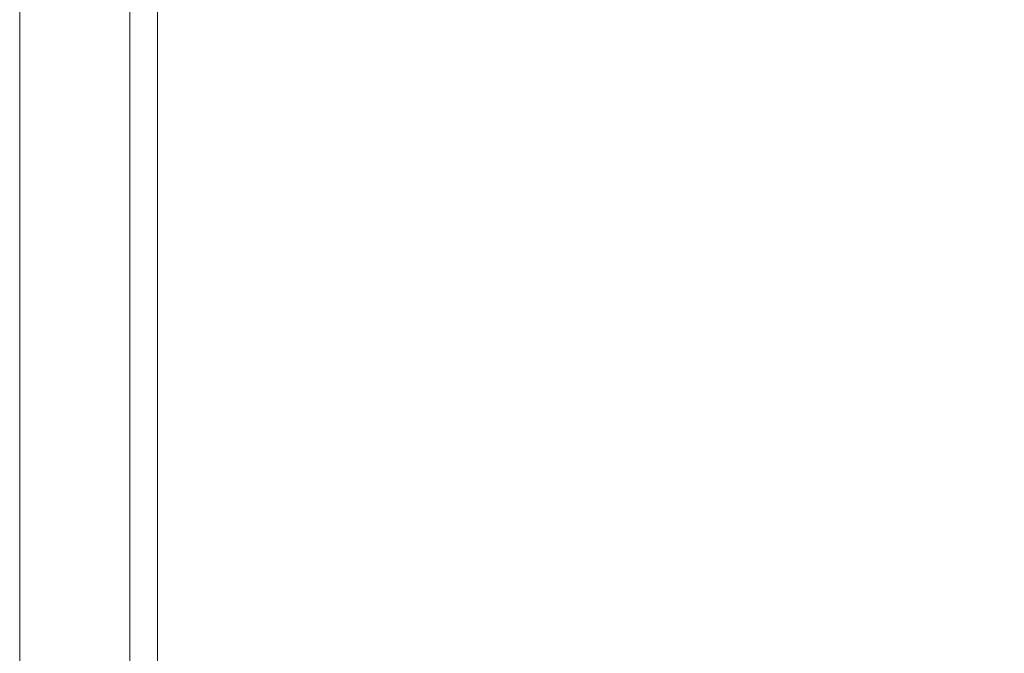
# Model space of a CAD drawing. Header units: inches. Extents: x 52 to 195, y 45 to 91.
# Tile 6 of 171: x 52.03 to 60.97, y 50.76 to 56.51. Entities that reach past the tile are written whole.
import ezdxf

# ---------------------------------------------------------------- set-up
doc = ezdxf.new("R2010")
doc.units = ezdxf.units.IN
doc.header["$MEASUREMENT"] = 0
doc.layers.add('A-FLOR-STRS', color=2, linetype='Continuous', lineweight=9)

# ---------------------------------------------------------------- blocks, each defined once
blk = doc.blocks.new('Stair - Stairs-303829-Preveiw')
at = {"layer": 'A-FLOR-STRS'}
mesh = blk.add_polyface(dxfattribs=at)
corners = [(64.0319, 91.0116, 5.2174), (52.0319, 91.0116, 5.2174), (52.0319, 45.0116, 5.2174), (64.0319, 45.0116, 5.2174)]
mesh.append_faces([[corners[k] for k in face] for face in [(2, 3, 0, 1)]])
mesh = blk.add_polyface(dxfattribs=at)
corners = [(64.0319, 91.0116, 3.2174), (64.0319, 45.0116, 3.2174), (52.0319, 45.0116, 3.2174), (52.0319, 91.0116, 3.2174)]
mesh.append_faces([[corners[k] for k in face] for face in [(2, 3, 0, 1)]])
mesh = blk.add_polyface(dxfattribs=at)
corners = [(52.0319, 45.0116, 5.2174), (52.0319, 91.0116, 5.2174), (52.0319, 91.0116, 3.2174), (52.0319, 45.0116, 3.2174)]
mesh.append_faces([[corners[k] for k in face] for face in [(0, 1, 2, 3)]])
mesh = blk.add_polyface(dxfattribs=at)
corners = [(53.0319, 45.0116), (53.0319, 45.0116, 3.2174), (53.0319, 91.0116, 3.2174), (53.0319, 91.0116)]
mesh.append_faces([[corners[k] for k in face] for face in [(3, 0, 1, 2)]])
mesh = blk.add_polyface(dxfattribs=at)
corners = [(53.2819, 45.0116), (53.0319, 45.0116), (53.0319, 91.0116), (53.2819, 91.0116)]
mesh.append_faces([[corners[k] for k in face] for face in [(0, 1, 2, 3)]])
mesh = blk.add_polyface(dxfattribs=at)
corners = [(53.0319, 45.0116, 3.2174), (53.2819, 45.0116, 3.2174), (53.2819, 91.0116, 3.2174), (53.0319, 91.0116, 3.2174)]
mesh.append_faces([[corners[k] for k in face] for face in [(0, 1, 2, 3)]])
mesh = blk.add_polyface(dxfattribs=at)
corners = [(53.2819, 45.0116, 3.2174), (53.2819, 45.0116), (53.2819, 91.0116), (53.2819, 91.0116, 3.2174)]
mesh.append_faces([[corners[k] for k in face] for face in [(3, 0, 1, 2)]])

msp = doc.modelspace()

# ---------------------------------------------------------------- block references
at = {"layer": 'A-FLOR-STRS'}
msp.add_blockref('Stair - Stairs-303829-Preveiw', (0, 0), dxfattribs=at)

doc.saveas('drawing.dxf')
